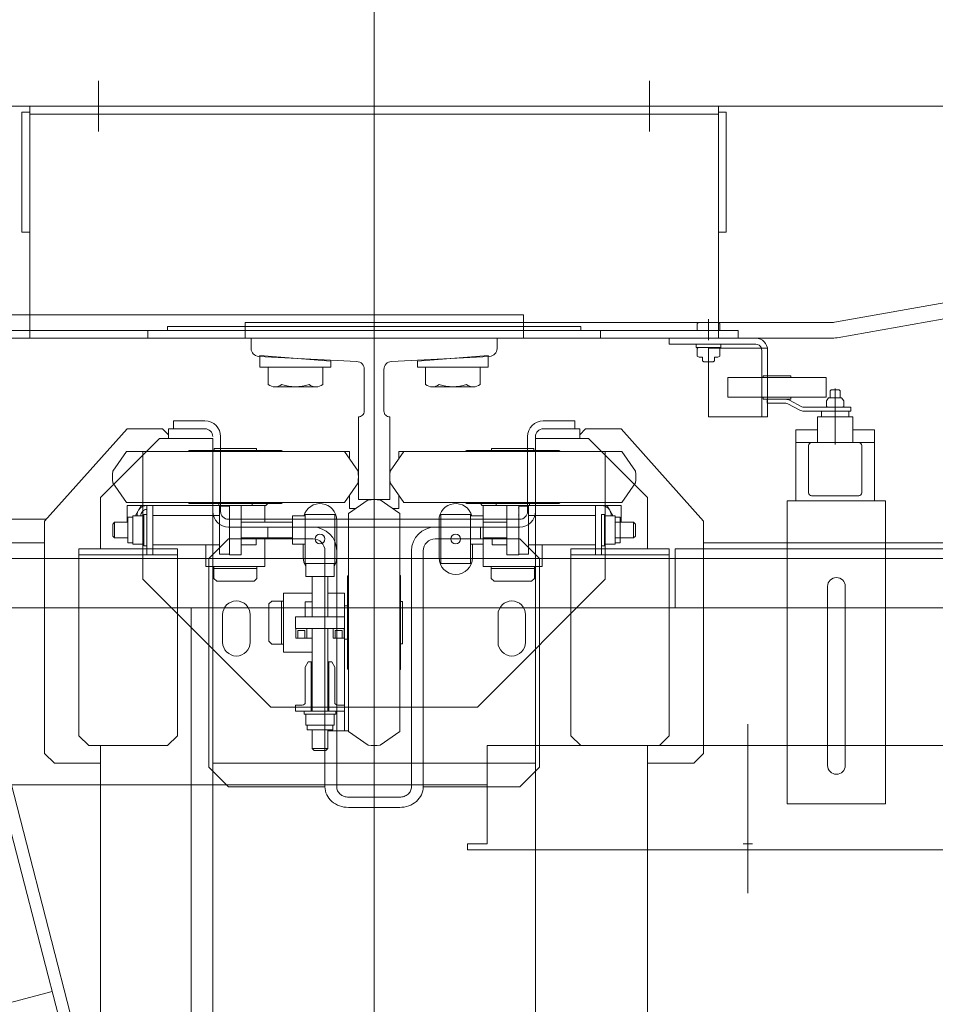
# Model space of a CAD drawing. Header units: millimetres. Extents: x 213386 to 459888, y 74252 to 208052.
# Tile 118 of 256: x 388859 to 389325, y 156801 to 157301. Entities that reach past the tile are written whole.
import ezdxf

# ---------------------------------------------------------------- set-up
doc = ezdxf.new("R2010")
doc.units = ezdxf.units.MM
for name, color, linetype, lineweight in [('NOVÁ TENKÁ', 255, 'Continuous', 0), ('OBRYSY', 255, 'Continuous', 0), ('OSY', 255, 'Continuous', 0), ('TEXT_35', 255, 'Continuous', 0), ('ŽB', 255, 'Continuous', 0)]:
    doc.layers.add(name, color=color, linetype=linetype, lineweight=lineweight)

# ---------------------------------------------------------------- blocks, each defined once
blk = doc.blocks.new('COP-EMED')
at = {"layer": 'OBRYSY'}
blk.add_lwpolyline([(-3, -142.5), (0, -142.5), (0, -132.5), (50, -132.5), (50, 132.5), (0, 132.5), (0, 142.5), (-3, 142.5)], close=True, dxfattribs=at)
at = {"layer": 'OSY'}
for p, q in [((-24.97, 0), (60.88, 0)), ((0, 2.48), (0, -2.34))]:
    blk.add_line(p, q, dxfattribs=at)
blk = doc.blocks.new('ev výtah')
at = {"layer": 'NOVÁ TENKÁ'}
for p, q in [((31110.44, 11297.41), (31110.44, 12972.41)), ((31085.44, 11297.41), (31085.44, 12947.41)), ((31118.44, 12196.91), (31118.44, 12529.41)), ((31130.44, 12196.01), (31130.44, 12511.41)), ((31222.44, 12453.41), (31222.44, 11953.41)), ((31234.44, 12453.41), (31234.44, 11953.41)), ((30890.33, 12192.96), (30859.05, 12313.98)), ((29162.43, 11744.97), (31222.42, 12279.09)), ((30734.99, 12146.61), (31224, 12272.99)), ((31226.44, 11914.41), (31226.44, 12221.41)), ((31307.23, 12204.41), (31222.44, 12204.41)), ((31222.44, 12204.41), (31222.44, 11854.41)), ((31222.44, 11854.41), (31222.44, 12204.41)), ((31222.44, 12204.41), (31222.44, 11854.41)), ((31226.44, 12204.41), (31226.44, 11854.41)), ((31275.44, 12204.41), (31340.44, 12204.41)), ((31336.44, 12204.41), (31336.44, 11854.41)), ((31340.44, 12204.41), (31340.44, 11854.41)), ((31340.44, 11854.41), (31340.44, 12204.41)), ((31340.44, 12204.41), (31340.44, 11854.41)), ((31011.44, 12196.91), (31006.44, 12191.91)), ((31129.44, 12196.91), (31011.44, 12196.91)), ((31176.44, 12154.91), (31129.44, 12196.91)), ((31006.44, 12191.91), (31006.44, 12168.41)), ((31020.44, 12179.41), (31015.44, 12174.41)), ((31020.44, 12179.41), (31115.44, 12179.41)), ((31112.44, 12129.41), (31112.44, 12179.41)), ((31115.44, 12129.41), (31115.44, 12179.41)), ((31015.44, 12174.41), (31015.44, 12134.41)), ((31015.44, 12168.41), (28879.44, 12168.41)), ((31141.44, 12168.41), (31115.44, 12168.41)), ((31171.44, 12138.41), (31141.44, 12168.41)), ((31353.34, 12169.44), (31327.53, 12169.44)), ((31121.94, 12162.29), (31120.94, 12161.29)), ((31127.94, 12162.29), (31121.94, 12162.29)), ((31128.94, 12161.29), (31127.94, 12162.29)), ((31148.94, 12162.29), (31138.94, 12155.29)), ((31154.94, 12162.29), (31164.94, 12155.29)), ((31128.94, 12161.29), (31120.94, 12161.29)), ((31120.94, 12161.29), (31120.94, 12154.51)), ((31128.94, 12161.29), (31128.94, 12154.51)), ((31118.44, 12154.51), (31118.44, 12152.01)), ((31118.44, 12154.51), (31131.44, 12154.51)), ((31128.94, 12154.91), (31137.44, 12154.91)), ((31131.44, 12154.51), (31131.44, 12152.01)), ((31137.44, 12084.91), (31137.44, 12154.91)), ((31137.44, 12154.41), (31137.44, 12084.41)), ((31137.44, 12154.41), (31137.44, 12084.41)), ((31138.94, 12155.29), (31138.94, 12099.91)), ((31164.94, 12155.29), (31164.94, 12099.91)), ((31176.44, 12154.91), (31176.44, 12151.91)), ((31132.13, 12152.01), (31117.75, 12152.01)), ((31117.75, 12146.91), (31117.75, 12152.01)), ((31132.13, 12146.91), (31132.13, 12152.01)), ((31176.44, 12136.91), (31176.44, 12151.91)), ((31099.94, 12146.91), (31034.94, 12081.91)), ((31164.94, 12146.91), (31099.94, 12146.91)), ((31112.44, 12144.91), (31124.94, 12144.91)), ((31112.44, 12141.91), (31112.44, 12144.91)), ((31132.94, 12146.51), (31116.94, 12146.51)), ((31116.94, 12146.51), (31116.94, 12144.91)), ((31116.94, 12144.91), (31132.94, 12144.91)), ((31119.55, 12146.51), (31130.33, 12146.51)), ((31137.44, 12144.91), (31124.94, 12144.91)), ((31132.94, 12144.91), (31132.94, 12146.51)), ((31137.44, 12141.91), (31137.44, 12144.91)), ((31222.44, 12144.41), (31222.44, 11844.41)), ((31222.44, 12144.41), (31226.44, 12144.41)), ((31226.44, 12144.41), (31226.44, 11844.41)), ((31112.44, 12141.91), (31115.94, 12141.91)), ((31134.44, 12141.91), (31113.94, 12141.91)), ((31113.94, 12141.91), (31134.44, 12141.91)), ((31117.44, 12141.91), (31117.44, 12107.91)), ((31132.44, 12141.91), (31132.44, 12107.91)), ((31137.44, 12141.91), (31133.94, 12141.91)), ((31171.44, 12119.41), (31171.44, 12138.41)), ((31015.44, 12134.41), (31020.44, 12129.41)), ((31171.44, 12133.91), (31176.44, 12133.91)), ((31173.44, 12133.91), (31176.44, 12136.91)), ((31176.44, 12131.41), (31176.44, 12133.91)), ((31226.44, 12134.41), (31228.44, 12134.41)), ((31228.44, 12134.41), (31228.44, 12029.41)), ((31020.44, 12129.41), (31115.44, 12129.41)), ((31176.44, 12131.41), (31180.44, 12131.41)), ((31176.44, 12131.41), (31176.44, 12115.41)), ((31180.44, 12131.41), (31180.44, 12115.41)), ((31085.44, 12122.41), (28935.44, 12122.41)), ((31138.44, 12099.91), (31138.44, 12123.41)), ((31165.44, 12099.91), (31165.44, 12123.41)), ((31171.44, 12119.41), (31171.44, 12111.41)), ((31004.44, 12113.41), (30994.44, 12103.41)), ((31110.44, 12113.41), (31004.44, 12113.41)), ((31106.44, 12114.91), (31106.44, 12099.91)), ((31117.44, 12114.91), (31106.44, 12114.91)), ((31120.44, 12103.41), (31110.44, 12113.41)), ((31171.44, 12111.41), (28848.44, 12111.41)), ((31006.44, 12111.41), (31006.44, 11947.41)), ((31098.94, 12109.39), (31100.41, 12110.86)), ((31098.94, 12090.42), (31098.94, 12109.39)), ((31106.44, 12110.86), (31100.41, 12110.86)), ((31105.44, 12110.86), (31105.44, 12099.91)), ((31106.44, 12110.86), (31106.44, 12099.91)), ((31112.69, 12107.91), (31124.94, 12107.91)), ((31112.69, 12102.91), (31112.69, 12107.91)), ((31137.19, 12107.91), (31124.94, 12107.91)), ((31172.44, 12107.41), (31134.44, 12107.41)), ((31137.19, 12102.91), (31137.19, 12107.91)), ((31137.44, 12091.41), (31137.44, 12108.41)), ((31138.44, 12108.41), (31137.44, 12108.41)), ((31165.44, 12110.66), (31166.44, 12110.66)), ((31166.44, 12110.66), (31166.44, 12099.91)), ((30994.44, 12060.41), (30994.44, 12103.41)), ((31112.44, 12096.91), (31112.44, 12102.91)), ((31112.44, 12102.91), (31137.44, 12102.91)), ((31120.44, 12103.41), (31120.44, 12060.41)), ((31137.19, 12102.91), (31124.94, 12102.91)), ((31126.44, 12103.41), (31126.44, 12029.41)), ((31130.44, 12103.41), (31130.44, 12029.41)), ((31105.44, 12088.96), (31105.44, 12099.91)), ((31106.44, 12084.91), (31106.44, 12099.91)), ((31106.44, 12088.96), (31106.44, 12099.91)), ((31138.44, 12099.91), (31138.44, 12076.41)), ((31138.94, 12044.52), (31138.94, 12099.91)), ((31164.94, 12044.52), (31164.94, 12099.91)), ((31165.44, 12099.91), (31165.44, 12076.41)), ((31166.44, 12089.16), (31166.44, 12099.91)), ((31112.44, 12096.91), (31137.44, 12096.91)), ((31117.44, 12096.91), (31117.44, 12089.36)), ((31117.44, 12094.91), (31117.44, 12096.91)), ((31120.94, 12096.91), (31120.94, 12070.91)), ((31128.94, 12096.91), (31128.94, 12070.91)), ((31222.44, 12094.91), (31222.44, 11797.45)), ((31222.44, 12094.91), (31230.44, 12094.91)), ((31230.44, 12094.91), (31230.44, 11797.45)), ((31098.94, 12090.42), (31100.41, 12088.96)), ((31106.44, 12088.96), (31100.41, 12088.96)), ((31120.94, 12089.36), (31117.44, 12089.36)), ((31138.44, 12091.41), (31137.44, 12091.41)), ((31165.44, 12089.16), (31166.44, 12089.16)), ((31207.81, 12087.41), (31207.81, 12051.41)), ((31207.81, 12087.41), (31213.71, 12087.41)), ((31210.81, 12051.41), (31213.71, 12087.41)), ((31068.46, 12082.91), (31066.99, 12081.44)), ((31087.42, 12082.91), (31068.46, 12082.91)), ((31087.42, 12082.91), (31088.89, 12081.44)), ((31120.94, 12084.91), (31106.44, 12084.91)), ((31120.44, 12083.41), (31126.44, 12083.41)), ((31126.44, 12083.41), (31126.44, 12060.41)), ((31128.94, 12084.91), (31137.44, 12084.91)), ((31138.44, 12083.41), (31137.44, 12084.41)), ((31138.44, 12083.41), (31137.44, 12084.41)), ((31199.01, 12083.26), (31207.81, 12083.26)), ((31207.81, 12083.26), (31207.81, 12055.55)), ((31034.94, 12081.91), (31034.94, 11976.91)), ((31066.99, 12075.41), (31066.99, 12081.44)), ((31088.89, 12075.41), (31088.89, 12081.44)), ((31197.71, 12079.8), (31197.71, 12059.01)), ((31062.94, 12075.41), (31077.94, 12075.41)), ((31062.94, 12060.91), (31062.94, 12075.41)), ((31066.99, 12076.41), (31077.94, 12076.41)), ((31066.99, 12075.41), (31077.94, 12075.41)), ((31088.89, 12076.41), (31077.94, 12076.41)), ((31092.94, 12075.41), (31077.94, 12075.41)), ((31088.89, 12075.41), (31077.94, 12075.41)), ((31092.94, 12060.91), (31092.94, 12075.41)), ((31032.94, 12069.41), (31032.94, 12056.91)), ((31035.94, 12069.41), (31032.94, 12069.41)), ((31035.94, 12069.41), (31035.94, 12065.91)), ((31069.94, 12069.16), (31069.94, 12060.91)), ((31069.94, 12069.16), (31074.94, 12069.16)), ((31069.94, 12068.16), (31073.94, 12068.16)), ((31073.94, 12068.16), (31073.94, 12064.66)), ((31074.94, 12069.41), (31074.94, 12044.41)), ((31080.94, 12069.41), (31074.94, 12069.41)), ((31074.94, 12069.16), (31074.94, 12056.91)), ((31080.94, 12069.41), (31080.94, 12044.41)), ((31117.75, 12064.41), (31117.75, 12070.91)), ((31117.75, 12070.91), (31132.13, 12070.91)), ((31132.13, 12064.41), (31132.13, 12070.91)), ((31023.34, 12050.41), (31023.34, 12063.41)), ((31023.34, 12063.41), (31025.84, 12063.41)), ((31025.84, 12064.1), (31025.84, 12049.72)), ((31031.34, 12064.1), (31025.84, 12064.1)), ((31031.34, 12064.91), (31031.34, 12048.91)), ((31032.94, 12064.91), (31031.34, 12064.91)), ((31031.34, 12051.51), (31031.34, 12062.3)), ((31032.94, 12048.91), (31032.94, 12064.91)), ((31035.95, 12066.2), (31036.08, 12065.26)), ((31037.44, 12064.41), (31055.34, 12064.41)), ((31057.94, 12062.91), (31055.34, 12064.41)), ((31057.94, 12062.91), (31057.94, 12060.91)), ((31069.94, 12064.66), (31073.94, 12064.66)), ((31069.94, 12063.66), (31074.94, 12063.66)), ((31073.94, 12064.66), (31073.94, 12066.41)), ((31082.94, 12064.41), (31080.94, 12064.41)), ((31080.94, 12064.41), (31088.49, 12064.41)), ((31088.49, 12060.91), (31088.49, 12064.41)), ((31101.43, 12049.72), (31101.43, 12064.1)), ((31107.94, 12064.1), (31101.43, 12064.1)), ((31107.93, 12062.31), (31107.93, 12051.52)), ((31107.94, 12064.41), (31132.94, 12064.41)), ((31107.94, 12064.41), (31107.94, 12049.41)), ((31110.94, 12065.41), (31117.75, 12065.41)), ((31130.33, 12064.41), (31119.55, 12064.41)), ((31132.94, 12064.41), (31132.94, 12049.41)), ((30994.44, 12060.41), (30994.44, 12054.41)), ((31012.94, 12059.91), (31013.94, 12060.91)), ((31012.94, 12053.91), (31012.94, 12059.91)), ((31013.94, 12060.91), (31023.34, 12060.91)), ((31013.94, 12052.91), (31013.94, 12060.91)), ((31057.94, 12061.41), (31032.94, 12061.41)), ((31032.94, 12060.91), (31074.94, 12060.91)), ((31080.94, 12060.91), (31101.43, 12060.91)), ((30994.44, 12054.41), (31114.44, 12054.41)), ((31013.94, 12052.91), (31012.94, 12053.91)), ((31013.94, 12052.91), (31023.34, 12052.91)), ((31022.94, 12052.91), (31022.94, 12044.41)), ((31022.94, 12052.91), (31022.94, 12042.41)), ((31032.94, 12049.41), (31032.94, 12056.91)), ((31032.94, 12044.41), (31032.94, 12056.91)), ((31032.94, 12049.41), (31032.94, 12053.91)), ((31032.94, 12052.91), (31074.94, 12052.91)), ((31057.94, 12052.41), (31032.94, 12052.41)), ((31057.94, 12050.91), (31057.94, 12052.91)), ((31074.94, 12044.66), (31074.94, 12056.91)), ((31080.94, 12052.91), (31101.43, 12052.91)), ((31092.94, 12052.91), (31092.94, 12044.41)), ((31164.94, 12056.91), (31164.94, 12041.91)), ((31207.81, 12055.55), (31199.01, 12055.55)), ((30994.44, 12048.41), (31114.44, 12048.41)), ((31023.34, 12050.41), (31025.84, 12050.41)), ((31031.34, 12049.72), (31025.84, 12049.72)), ((31031.34, 12048.91), (31032.94, 12048.91)), ((31035.94, 12044.41), (31035.94, 12047.91)), ((31037.44, 12049.41), (31055.34, 12049.41)), ((31057.94, 12050.91), (31055.34, 12049.41)), ((31069.94, 12044.41), (31069.94, 12050.16)), ((31069.94, 12050.16), (31074.94, 12050.16)), ((31069.94, 12049.16), (31073.94, 12049.16)), ((31073.94, 12045.91), (31073.94, 12049.16)), ((31073.94, 12045.66), (31073.94, 12049.16)), ((31107.94, 12049.72), (31101.43, 12049.72)), ((31132.94, 12049.41), (31107.94, 12049.41)), ((31129.94, 12048.41), (31110.94, 12048.41)), ((31207.81, 12051.41), (31210.81, 12051.41)), ((30983.98, 12042.41), (30983.98, 12016.41)), ((30983.98, 12016.41), (30983.98, 12042.41)), ((30989.21, 12016.41), (30989.21, 12042.41)), ((31015.55, 12032.41), (31022.56, 12042.41)), ((31022.56, 12042.41), (31077.94, 12042.41)), ((31035.94, 12044.41), (31022.94, 12044.41)), ((31092.94, 12044.41), (31034.28, 12044.41)), ((31077.94, 12042.91), (31054.44, 12042.91)), ((31086.44, 12044.41), (31069.44, 12044.41)), ((31069.44, 12042.91), (31069.44, 12044.41)), ((31069.94, 12045.66), (31073.94, 12045.66)), ((31069.94, 12044.66), (31074.94, 12044.66)), ((31069.94, 12044.66), (31074.94, 12044.66)), ((31077.94, 12042.91), (31101.44, 12042.91)), ((31133.32, 12042.41), (31077.94, 12042.41)), ((31086.44, 12042.91), (31086.44, 12044.41)), ((31140.32, 12032.41), (31133.32, 12042.41)), ((31148.94, 12037.52), (31138.94, 12044.52)), ((31154.94, 12037.52), (31164.94, 12044.52)), ((31142.68, 12041.91), (31135.94, 12041.91)), ((31135.94, 12041.91), (31135.94, 12038.67)), ((31164.94, 12041.91), (31161.2, 12041.91)), ((28290.44, 12029.41), (31540.44, 12029.41)), ((28880.44, 12029.41), (31140.44, 12029.41)), ((28935.44, 12029.41), (31085.44, 12029.41)), ((31126.44, 12029.41), (31126.44, 11955.41)), ((31130.44, 12029.41), (31130.44, 11955.41)), ((31160.62, 12029.41), (31284.26, 12029.41)), ((31222.44, 12029.41), (31340.44, 12029.41)), ((31222.44, 12029.41), (31222.44, 11814.96)), ((31228.44, 11924.41), (31228.44, 12029.41)), ((31015.55, 12026.41), (31022.56, 12016.41)), ((31140.32, 12026.41), (31133.32, 12016.41)), ((31135.94, 12016.91), (31135.94, 12020.14)), ((31142.68, 12016.91), (31135.94, 12016.91)), ((31148.94, 12021.29), (31138.94, 12014.29)), ((31154.94, 12021.29), (31164.94, 12014.29)), ((31164.94, 12016.91), (31161.2, 12016.91)), ((31164.94, 12001.91), (31164.94, 12016.91)), ((31022.56, 12016.41), (31077.94, 12016.41)), ((31077.94, 12015.91), (31054.44, 12015.91)), ((31067.19, 12015.91), (31067.19, 12014.91)), ((31067.19, 12014.91), (31077.94, 12014.91)), ((31133.32, 12016.41), (31077.94, 12016.41)), ((31077.94, 12015.91), (31101.44, 12015.91)), ((31088.69, 12014.91), (31077.94, 12014.91)), ((31088.69, 12015.91), (31088.69, 12014.91)), ((31138.94, 12014.29), (31138.94, 11958.91)), ((31164.94, 12014.29), (31164.94, 11958.91)), ((31114.44, 12010.41), (30994.44, 12010.41)), ((31207.81, 11971.41), (31207.81, 12007.41)), ((31207.81, 12007.41), (31210.81, 12007.41)), ((31210.81, 12007.41), (31213.71, 11971.41)), ((30994.44, 11998.41), (30994.44, 12004.41)), ((30994.44, 12004.41), (31114.44, 12004.41)), ((31207.81, 12003.26), (31199.01, 12003.26)), ((31207.81, 11975.55), (31207.81, 12003.26)), ((30994.44, 11955.41), (30994.44, 11998.41)), ((31120.44, 11998.41), (31120.44, 11955.41)), ((31126.44, 11998.41), (31126.44, 11975.41)), ((31197.71, 11979.01), (31197.71, 11999.8)), ((31107.94, 11995.41), (31132.94, 11995.41)), ((31107.94, 11980.41), (31107.94, 11995.41)), ((31110.94, 11996.41), (31129.94, 11996.41)), ((31132.94, 11980.41), (31132.94, 11995.41)), ((31126.44, 11979.41), (31126.44, 11989.41)), ((31138.44, 11958.91), (31138.44, 11982.41)), ((31165.44, 11958.91), (31165.44, 11982.41)), ((31099.94, 11911.91), (31034.94, 11976.91)), ((31132.94, 11980.41), (31107.94, 11980.41)), ((31117.75, 11979.41), (31110.94, 11979.41)), ((31117.75, 11980.41), (31117.75, 11973.91)), ((31119.55, 11980.41), (31130.33, 11980.41)), ((31132.13, 11980.41), (31132.13, 11973.91)), ((31106.44, 11973.91), (31106.44, 11958.91)), ((31120.94, 11973.91), (31106.44, 11973.91)), ((31130.33, 11973.91), (31119.55, 11973.91)), ((31120.44, 11975.41), (31126.44, 11975.41)), ((31120.94, 11961.91), (31120.94, 11973.91)), ((31128.94, 11961.91), (31128.94, 11973.91)), ((31128.94, 11973.91), (31137.44, 11973.91)), ((31138.44, 11975.41), (31137.44, 11974.41)), ((31137.44, 11904.41), (31137.44, 11974.41)), ((31137.44, 11973.91), (31137.44, 11903.91)), ((31199.01, 11975.55), (31207.81, 11975.55)), ((31098.94, 11968.39), (31100.41, 11969.86)), ((31098.94, 11968.39), (31098.94, 11958.91)), ((31106.44, 11969.86), (31100.41, 11969.86)), ((31105.44, 11969.86), (31105.44, 11958.91)), ((31106.44, 11969.86), (31106.44, 11958.91)), ((31117.44, 11969.46), (31117.44, 11961.91)), ((31120.94, 11969.46), (31117.44, 11969.46)), ((31138.44, 11967.41), (31137.44, 11967.41)), ((31137.44, 11967.41), (31137.44, 11950.41)), ((31165.44, 11969.66), (31166.44, 11969.66)), ((31166.44, 11969.66), (31166.44, 11958.91)), ((31207.81, 11971.41), (31213.71, 11971.41)), ((31112.44, 11961.91), (31137.44, 11961.91)), ((31112.44, 11961.91), (31112.44, 11955.91)), ((31098.94, 11949.42), (31098.94, 11958.91)), ((31105.44, 11947.96), (31105.44, 11958.91)), ((31106.44, 11943.91), (31106.44, 11958.91)), ((31106.44, 11947.96), (31106.44, 11958.91)), ((31138.44, 11958.91), (31138.44, 11935.41)), ((31138.94, 11903.52), (31138.94, 11958.91)), ((31164.94, 11903.52), (31164.94, 11958.91)), ((31165.44, 11958.91), (31165.44, 11935.41)), ((31166.44, 11948.16), (31166.44, 11958.91)), ((30994.44, 11955.41), (31004.44, 11945.41)), ((31110.44, 11945.41), (31120.44, 11955.41)), ((31112.44, 11955.91), (31137.44, 11955.91)), ((31112.69, 11955.91), (31124.94, 11955.91)), ((31112.69, 11955.91), (31112.69, 11950.91)), ((31134.44, 11955.91), (31113.94, 11955.91)), ((31137.19, 11955.91), (31124.94, 11955.91)), ((31137.19, 11955.91), (31137.19, 11950.91)), ((31234.44, 11953.41), (31222.44, 11953.41)), ((28849.44, 11947.41), (31171.44, 11947.41)), ((31098.94, 11949.42), (31100.41, 11947.96)), ((31106.44, 11947.96), (31100.41, 11947.96)), ((31112.69, 11950.91), (31124.94, 11950.91)), ((31117.44, 11916.91), (31117.44, 11950.91)), ((31137.19, 11950.91), (31124.94, 11950.91)), ((31132.44, 11916.91), (31132.44, 11950.91)), ((31134.44, 11951.41), (31172.44, 11951.41)), ((31134.44, 11947.41), (31172.44, 11947.41)), ((31138.44, 11950.41), (31137.44, 11950.41)), ((31165.44, 11948.16), (31166.44, 11948.16)), ((31171.44, 11939.41), (31171.44, 11947.41)), ((31004.44, 11945.41), (31110.44, 11945.41)), ((31117.44, 11943.91), (31106.44, 11943.91)), ((31176.44, 11943.41), (31176.44, 11927.41)), ((31180.44, 11943.41), (31180.44, 11927.41)), ((31171.44, 11939.41), (31171.44, 11920.41)), ((31020.44, 11929.41), (31015.44, 11924.41)), ((31020.44, 11929.41), (31115.44, 11929.41)), ((31112.44, 11929.41), (31112.44, 11879.41)), ((31115.44, 11929.41), (31115.44, 11879.41)), ((31176.44, 11927.41), (31180.44, 11927.41)), ((31176.44, 11927.41), (31176.44, 11924.91)), ((31015.44, 11924.41), (31015.44, 11884.41)), ((31176.44, 11924.91), (31171.44, 11924.91)), ((31176.44, 11921.91), (31173.44, 11924.91)), ((31176.44, 11906.91), (31176.44, 11921.91)), ((31226.44, 11924.41), (31228.44, 11924.41)), ((31112.44, 11916.91), (31115.94, 11916.91)), ((31112.44, 11916.91), (31112.44, 11913.91)), ((31113.94, 11916.91), (31134.44, 11916.91)), ((31133.94, 11916.91), (31115.94, 11916.91)), ((31137.44, 11916.91), (31133.94, 11916.91)), ((31137.44, 11916.91), (31137.44, 11913.91)), ((31141.44, 11890.41), (31171.44, 11920.41)), ((31164.94, 11911.91), (31099.94, 11911.91)), ((31112.44, 11913.91), (31124.94, 11913.91)), ((31116.94, 11913.91), (31132.94, 11913.91)), ((31116.94, 11912.31), (31116.94, 11913.91)), ((31132.94, 11912.31), (31116.94, 11912.31)), ((31117.75, 11912.31), (31117.75, 11906.81)), ((31119.55, 11912.31), (31130.33, 11912.31)), ((31132.13, 11912.31), (31132.13, 11906.81)), ((31132.94, 11913.91), (31132.94, 11912.31)), ((31222.44, 11914.41), (31226.44, 11914.41)), ((31132.13, 11906.81), (31117.75, 11906.81)), ((31118.44, 11904.31), (31118.44, 11906.81)), ((31120.94, 11897.52), (31120.94, 11906.81)), ((31128.94, 11897.52), (31128.94, 11906.81)), ((31131.44, 11904.31), (31131.44, 11906.81)), ((31176.44, 11906.91), (31176.44, 11903.91)), ((31118.44, 11904.31), (31131.44, 11904.31)), ((31128.94, 11903.91), (31137.44, 11903.91)), ((31129.44, 11861.91), (31176.44, 11903.91)), ((31148.94, 11896.52), (31138.94, 11903.52)), ((31154.94, 11896.52), (31164.94, 11903.52)), ((31128.94, 11897.52), (31120.94, 11897.52)), ((31121.94, 11896.52), (31120.94, 11897.52)), ((31128.94, 11897.52), (31127.94, 11896.52)), ((31127.94, 11896.52), (31121.94, 11896.52)), ((28879.44, 11890.41), (31015.44, 11890.41)), ((31006.44, 11890.41), (31006.44, 11866.91)), ((31141.44, 11890.41), (31115.44, 11890.41)), ((31353.34, 11889.38), (31327.53, 11889.38)), ((31015.44, 11884.41), (31020.44, 11879.41)), ((31020.44, 11879.41), (31109.44, 11879.41)), ((31112.44, 11879.41), (31109.44, 11879.41)), ((31112.44, 11879.41), (31115.44, 11879.41)), ((31222.44, 11879.41), (31219.44, 11879.41)), ((31219.44, 11859.41), (31219.44, 11879.41)), ((31222.44, 11835.41), (31222.44, 11879.41)), ((31085.44, 11876.41), (31115.44, 11876.41)), ((31085.44, 11650.41), (31085.44, 11876.41)), ((31115.44, 11876.41), (31115.44, 11650.41)), ((31006.44, 11866.91), (31011.44, 11861.91)), ((31129.44, 11861.91), (31011.44, 11861.91)), ((31118.44, 11529.41), (31118.44, 11861.91)), ((31212.84, 11862.41), (31212.84, 11863.74)), ((31217.3, 11865.18), (31213.38, 11865.18)), ((31217.84, 11865.66), (31219.44, 11865.66)), ((31217.84, 11853.16), (31217.84, 11865.66)), ((31217.84, 11863.74), (31217.84, 11859.41)), ((31219.44, 11859.41), (31219.44, 11865.66)), ((31226.44, 11865.18), (31229.9, 11865.18)), ((31226.44, 11853.63), (31226.44, 11865.18)), ((31230.44, 11855.08), (31230.44, 11863.74)), ((31217.44, 11859.41), (31182.44, 11859.41)), ((31182.44, 11829.41), (31182.44, 11859.41)), ((31217.44, 11829.49), (31217.44, 11859.41)), ((31219.44, 11835.41), (31219.44, 11859.41)), ((31232.23, 11859.41), (31221.44, 11859.41)), ((31212.84, 11855.08), (31212.84, 11856.41)), ((31217.3, 11853.63), (31213.38, 11853.63)), ((31217.84, 11853.16), (31219.44, 11853.16)), ((31222.44, 11854.41), (31307.23, 11854.41)), ((31229.9, 11853.63), (31226.44, 11853.63)), ((31340.44, 11854.41), (31275.44, 11854.41)), ((31192.44, 11849.59), (31202.44, 11849.59)), ((31222.44, 11844.41), (31226.44, 11844.41)), ((31216.44, 11832.41), (31182.44, 11832.41)), ((31216.44, 11829.41), (31182.44, 11829.41)), ((31189.44, 11829.59), (31189.44, 11820.09)), ((31189.44, 11829.59), (31191.44, 11829.59)), ((31191.44, 11831.59), (31192.44, 11831.59)), ((31192.44, 11831.59), (31191.44, 11831.59)), ((31203.44, 11831.59), (31202.44, 11831.59)), ((31202.44, 11831.59), (31203.44, 11831.59)), ((31203.44, 11817.59), (31203.44, 11831.59)), ((31202.44, 11799.59), (31202.44, 11824.59)), ((30985.84, 11819.41), (31139.84, 11819.41)), ((30985.84, 11819.41), (30985.84, 11769.41)), ((31139.84, 11769.41), (31139.84, 11819.41)), ((31189.2, 11819.15), (31185.91, 11812.97)), ((31190.97, 11818.2), (31187.67, 11812.03)), ((31191.44, 11817.59), (31192.44, 11817.59)), ((31202.44, 11817.59), (31203.44, 11817.59)), ((31139.84, 11815.09), (31175.84, 11815.09)), ((31169.44, 11775.09), (31169.44, 11815.09)), ((31175.84, 11804.09), (31175.84, 11815.09)), ((31142.44, 11783.09), (31142.44, 11807.09)), ((31143.94, 11808.59), (31167.94, 11808.59)), ((31185.44, 11787.09), (31185.44, 11811.09)), ((31187.44, 11787.09), (31187.44, 11811.09)), ((31169.44, 11804.09), (31182.44, 11804.09)), ((31182.44, 11786.09), (31182.44, 11804.09)), ((31182.44, 11802.09), (31185.44, 11802.09)), ((31005.34, 11798.91), (31096.34, 11798.91)), ((31187.44, 11798.4), (31187.44, 11791.77)), ((31190.63, 11799.51), (31187.85, 11799.51)), ((31192.44, 11799.59), (31202.44, 11799.59)), ((31168.49, 11795.09), (31192.24, 11795.09)), ((31185.84, 11795.09), (31192.24, 11795.09)), ((31192.24, 11795.09), (31196.94, 11795.09)), ((31222.74, 11793.98), (31274.45, 11500.7)), ((31230.62, 11795.37), (31282.33, 11502.09)), ((31005.34, 11789.91), (31096.34, 11789.91)), ((31182.44, 11788.09), (31185.44, 11788.09)), ((31185.44, 11787.09), (31187.44, 11787.09)), ((31190.63, 11790.67), (31187.85, 11790.67)), ((31169.44, 11786.09), (31182.44, 11786.09)), ((31175.84, 11775.09), (31175.84, 11786.09)), ((31143.94, 11781.59), (31167.94, 11781.59)), ((31139.84, 11775.09), (31175.84, 11775.09)), ((30985.84, 11769.41), (31139.84, 11769.41))]:
    blk.add_line(p, q, dxfattribs=at)
for points in [[(31222.44, 11914.41), (31222.44, 11965.91), (31222.44, 12092.91), (31222.44, 12221.41)], [(31276.44, 12204.41), (31337.44, 12204.41), (31337.44, 12208.41), (31276.44, 12208.41), (31276.44, 12204.41)], [(31137.44, 12147.79), (31132.44, 12150.68), (31132.13, 12150.5)], [(31137.24, 12141.91), (31137.44, 12142.02), (31137.44, 12147.79)], [(31137.24, 11916.91), (31137.44, 11916.79), (31137.44, 11911.02)], [(31137.44, 11911.02), (31132.44, 11908.13), (31132.13, 11908.31)], [(31210.44, 11859.41), (31210.44, 11861.81), (31211.04, 11862.41), (31212.84, 11862.41)], [(31212.84, 11856.41), (31211.04, 11856.41), (31210.44, 11857.01), (31210.44, 11859.41)], [(31276.44, 11854.41), (31337.44, 11854.41), (31337.44, 11850.41), (31276.44, 11850.41), (31276.44, 11854.41)], [(31192.44, 11799.59), (31192.44, 11831.59), (31192.44, 11832.59), (31192.44, 11849.59)], [(31202.44, 11824.59), (31202.44, 11832.59), (31202.44, 11849.59)], [(31191.44, 11817.59), (31191.44, 11829.59), (31191.44, 11831.59)], [(31190.63, 11790.67), (31192.24, 11791.77), (31192.24, 11798.4), (31190.63, 11799.51)], [(31192.24, 11797.59), (31195.74, 11797.59), (31196.24, 11797.09), (31196.24, 11793.09), (31195.74, 11792.59), (31192.24, 11792.59)]]:
    blk.add_lwpolyline(points, dxfattribs=at)
for points in [[(31067.94, 12092.41), (31081.94, 12092.41, 1), (31081.94, 12106.41), (31067.94, 12106.41, 1), (31067.94, 12092.41, 1)], [(31067.94, 11966.41), (31081.94, 11966.41, -1), (31081.94, 11952.41), (31067.94, 11952.41, -1), (31067.94, 11966.41, -1)]]:
    blk.add_lwpolyline(points, format="xyb", dxfattribs=at)
at = {"layer": 'NOVÁ TENKÁ', "ltscale": 3}
blk.add_lwpolyline([(31140.44, 12021.41), (31182.44, 12021.41), (31182.44, 12021.41, -0.414214), (31185.44, 12024.41), (31206.64, 12024.41, -0.399027), (31210.64, 12020.62), (31213.24, 11970.7, 0.399027), (31217.24, 11966.91), (31222.44, 11966.91), (31222.44, 12091.91), (31217.24, 12091.91, 0.399027), (31213.24, 12088.12), (31210.64, 12038.2, -0.399027), (31206.64, 12034.41), (31185.44, 12034.41, -0.414214), (31182.44, 12037.41), (31182.44, 12037.41), (31140.44, 12037.41)], format="xyb", close=True, dxfattribs=at)
at = {"layer": 'NOVÁ TENKÁ'}
for centre in [(31120.44, 12056.91), (31120.44, 11987.91)]:
    blk.add_circle(centre, 2.46, dxfattribs=at)
for centre, radius, start, end in [((31151.94, 12123.12), 39.28, 85.62, 94.38), ((31132.44, 12144.91), 5, 0, 93.5546), ((31132.44, 12144.91), 3, 0, 95.9312), ((31138.94, 12123.41), 0.5, 90, 180), ((31164.94, 12123.41), 0.5, 0, 90), ((31172.44, 12115.41), 8, 270, 0), ((31172.44, 12115.41), 4, 270, 0), ((31134.44, 12103.41), 8, 90, 180), ((31134.44, 12103.41), 4, 90, 180), ((31203.01, 12079.8), 5.29, 139.1176, 220.8824), ((31138.94, 12076.41), 0.5, 180, 270), ((31164.94, 12076.41), 0.5, 270, 0), ((31218.5, 12069.41), 20.69, 160.4342, 199.5658), ((31037.44, 12065.91), 1.5, 180, 270), ((31110.94, 12056.91), 8.5, 90, 122.1639), ((31129.94, 12056.91), 8.5, 270, 75.0695), ((31203.01, 12059.01), 5.29, 139.1176, 220.8824), ((31114.44, 12060.41), 12, 270, 0), ((31114.44, 12060.41), 6, 270, 0), ((31037.44, 12047.91), 1.5, 90, 180), ((31110.94, 12056.91), 8.5, 237.6972, 270), ((31054.43, 12042.41), 0.5, 90, 180), ((31101.44, 12042.41), 0.5, 0, 90), ((31151.94, 12076.69), 39.28, 265.62, 274.38), ((31054.72, 12029.41), 39.28, 175.62, 184.38), ((31101.16, 12029.41), 39.28, 355.62, 4.38), ((31151.94, 11982.12), 39.28, 85.62, 94.38), ((31054.44, 12016.41), 0.5, 180, 270), ((31101.44, 12016.41), 0.5, 270, 0), ((31114.44, 11998.41), 12, 0, 90), ((31114.44, 11998.41), 6, 0, 90), ((31203.01, 11999.8), 5.29, 139.1176, 220.8824), ((31110.94, 11987.91), 8.5, 90, 270), ((31129.94, 11987.91), 8.5, 284.9305, 90), ((31218.5, 11989.41), 20.69, 160.4342, 199.5658), ((31138.94, 11982.41), 0.5, 90, 180), ((31164.94, 11982.41), 0.5, 0, 90), ((31203.01, 11979.01), 5.29, 139.1176, 220.8824), ((31134.44, 11955.41), 8, 180, 270), ((31134.44, 11955.41), 4, 180, 270), ((31172.44, 11943.41), 8, 0, 90), ((31172.44, 11943.41), 4, 0, 90), ((31138.94, 11935.41), 0.5, 180, 270), ((31164.94, 11935.41), 0.5, 270, 0), ((31132.44, 11913.91), 5, 266.4454, 0), ((31151.94, 11935.69), 39.28, 265.62, 274.38), ((31230.44, 11872.6), 4, 180, 185.4473), ((31215.04, 11863.74), 2.21, 139.1176, 180), ((31215.63, 11863.74), 2.21, 0, 40.8824), ((31228.23, 11863.74), 2.21, 0, 40.8824), ((31215.04, 11855.08), 2.21, 180, 220.8824), ((31215.63, 11855.08), 2.21, 319.1176, 324.9466), ((31215.63, 11855.08), 2.21, 324.9466, 0), ((31228.23, 11855.08), 2.21, 319.1176, 0), ((31216.44, 11835.41), 6, 270, 0), ((31216.44, 11835.41), 3, 270, 289.4712), ((31216.44, 11835.41), 3, 270, 289.4712), ((31216.44, 11835.41), 3, 289.4712, 0), ((31187.44, 11820.09), 2, 331.9275, 0), ((31187.44, 11820.09), 4, 331.9275, 0), ((31189.44, 11811.09), 4, 151.9275, 180), ((31189.44, 11811.09), 2, 151.9275, 180), ((31143.94, 11807.09), 1.5, 90, 180), ((31167.94, 11807.09), 1.5, 0, 90), ((31005.34, 11794.41), 4.5, 90, 180), ((31096.34, 11794.41), 4.5, 0, 90), ((31189.13, 11798.4), 1.69, 139.1176, 180), ((31242.44, 11797.45), 20, 180, 190), ((31242.44, 11797.45), 12, 180, 190), ((31005.34, 11794.41), 4.5, 180, 270), ((31096.34, 11794.41), 4.5, 270, 0), ((31189.13, 11791.77), 1.69, 180, 220.8824), ((31143.94, 11783.09), 1.5, 180, 270), ((31167.94, 11783.09), 1.5, 270, 0)]:
    blk.add_arc(centre, radius, start, end, dxfattribs=at)
for points, knots in [([(30994.44, 12054.41), (30993.07, 12054.41), (30990.24, 12053.75), (30986.77, 12051.02), (30984.5, 12047.04), (30983.98, 12043.96), (30983.98, 12042.41)], [0, 0, 0, 0, 0.233985, 0.477631, 0.734364, 1, 1, 1, 1]), ([(30994.44, 12054.41), (30993.07, 12054.41), (30990.24, 12053.75), (30986.77, 12051.02), (30984.5, 12047.04), (30983.98, 12043.96), (30983.98, 12042.41)], [0, 0, 0, 0, 0.233985, 0.477631, 0.734364, 1, 1, 1, 1]), ([(30994.44, 12048.41), (30993.75, 12048.41), (30992.34, 12048.08), (30990.61, 12046.71), (30989.47, 12044.73), (30989.21, 12043.18), (30989.21, 12042.41)], [0, 0, 0, 0, 0.233997, 0.477636, 0.734349, 1, 1, 1, 1]), ([(30983.98, 12016.41), (30983.98, 12014.85), (30984.5, 12011.77), (30986.77, 12007.8), (30990.24, 12005.07), (30993.07, 12004.41), (30994.44, 12004.41)], [0, 0, 0, 0, 0.265636, 0.522369, 0.766015, 1, 1, 1, 1]), ([(30983.98, 12016.41), (30983.98, 12014.85), (30984.5, 12011.77), (30986.77, 12007.8), (30990.24, 12005.07), (30993.07, 12004.41), (30994.44, 12004.41)], [0, 0, 0, 0, 0.265636, 0.522369, 0.766015, 1, 1, 1, 1]), ([(30989.21, 12016.41), (30989.21, 12015.63), (30989.47, 12014.09), (30990.61, 12012.1), (30992.34, 12010.74), (30993.75, 12010.41), (30994.44, 12010.41)], [0, 0, 0, 0, 0.265651, 0.522364, 0.766003, 1, 1, 1, 1])]:
    blk.add_open_spline(points, degree=3, knots=knots, dxfattribs=at)
blk.add_point((31140.44, 12029.41), dxfattribs=at)
at = {"layer": 'NOVÁ TENKÁ', "linetype": 'ByBlock'}
for p in [(31132.66, 11955.91), (31136.19, 11955.91)]:
    blk.add_point(p, dxfattribs=at)

msp = doc.modelspace()

# ---------------------------------------------------------------- linework, layer by layer
at = {"layer": 'OBRYSY'}
msp.add_line((389097.138, 156912.154), (388299.638, 156912.154), dxfattribs=at)
at = {"layer": 'ŽB'}
msp.add_line((387876.638, 157257.154), (389976.638, 157257.154), dxfattribs=at)

# ---------------------------------------------------------------- block references
at = {"layer": 'OBRYSY', "rotation": 90}
msp.add_blockref('COP-EMED', (389229.638, 156882.154), dxfattribs=at)
at = {"layer": 'TEXT_35', "rotation": 90}
msp.add_blockref('ev výtah', (401069.045, 125916.715), dxfattribs=at)

doc.saveas('drawing.dxf')
